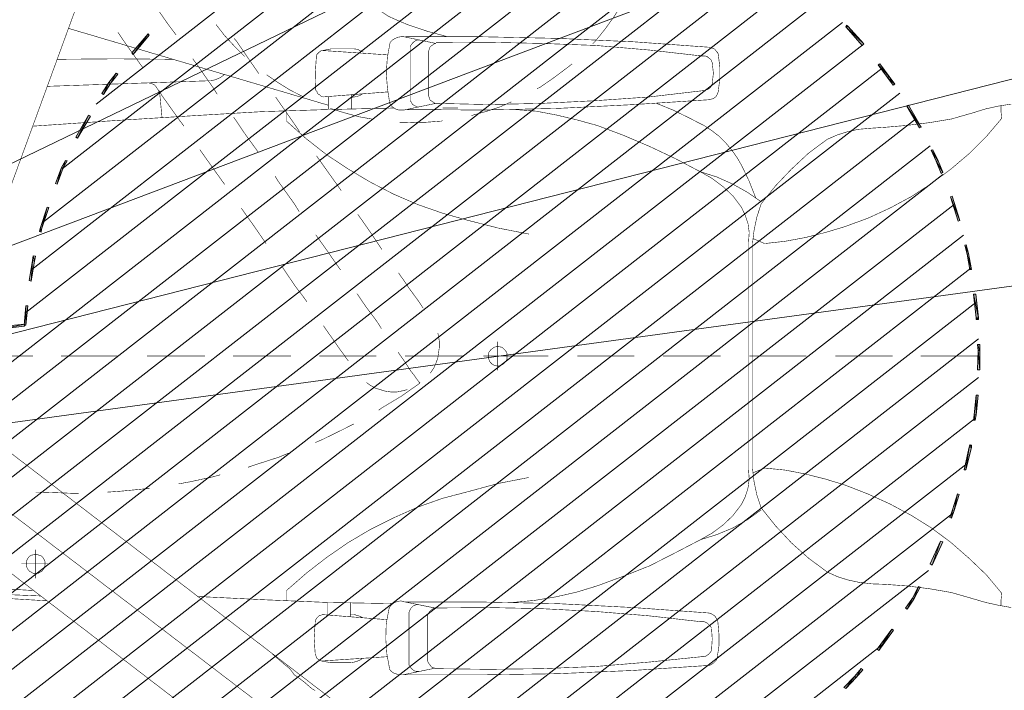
# Model space of a CAD drawing. Header units: millimetres. Extents: x 6904000 to 7075021, y 297772 to 407623.
# Tile 39 of 91: x 6942532 to 6943563, y 400706 to 401408. Entities that reach past the tile are written whole.
import ezdxf

# ---------------------------------------------------------------- set-up
doc = ezdxf.new("R2010")
doc.units = ezdxf.units.MM
doc.layers.add('H20_ETYKIETY_PRZEWODOW', color=7, linetype='Continuous', lineweight=13)
doc.layers.add('MCS - PW - 2 piętro (2026.04.21)_do wysłania$0$Przekrojowa', color=8, linetype='Continuous', lineweight=25)
doc.layers.add('MCS - PW - 2 piętro (2026.04.21)_do wysłania$0$H', color=8, linetype='Continuous')

# ---------------------------------------------------------------- blocks, each defined once
blk = doc.blocks.new('MCS - PW - 2 piętro (2026.04.21)_do wysłania$0$zw$EDF5')
at = {"layer": 'MCS - PW - 2 piętro (2026.04.21)_do wysłania$0$H', "linetype": 'Continuous', "lineweight": 0}
for points in [[(4.33, 210.3), (4.33, 210.47), (4.86, 210.59), (6.95, 210.76), (6.95, 210.59)], [(12.24, 210.71), (11.62, 210.76), (9.6, 210.71), (9.6, 210.93), (12.24, 210.93)], [(14.84, 210.59), (14.84, 210.83), (15.03, 210.83), (17.51, 210.54), (17.51, 210.3), (15.03, 210.59)], [(1.76, 209.89), (1.52, 209.84), (-0.84, 209.31), (-0.84, 209.48), (1.44, 210.06), (1.68, 210.06)], [(21.72, 209.6), (20.11, 209.89), (20.11, 210.06), (21.77, 209.79), (22.71, 209.55), (22.63, 209.39)], [(-5.12, 208.28), (-3.46, 208.81), (-3.39, 208.62), (-5.08, 208.11), (-5.87, 207.82), (-5.94, 207.99)], [(27.73, 207.87), (25.18, 208.69), (25.23, 208.86), (27.78, 208.04)], [(-10.85, 205.97), (-8.42, 207.08), (-8.35, 206.84), (-10.73, 205.73)], [(31.41, 206.38), (30.14, 206.91), (30.26, 207.08), (31.49, 206.6), (32.62, 206.04), (32.57, 205.85)], [(-14.41, 204.07), (-13.16, 204.7), (-13.08, 204.53), (-14.31, 203.9), (-15.35, 203.2), (-15.47, 203.37)], [(37.19, 203.33), (34.95, 204.65), (35, 204.82), (37.31, 203.49)], [(40.19, 201.3), (39.38, 201.88), (39.5, 202.05), (40.31, 201.47), (41.64, 200.49), (41.52, 200.32)], [(-19.8, 200.37), (-17.66, 201.93), (-17.53, 201.76), (-19.67, 200.2)], [(-22.61, 198.01), (-21.82, 198.71), (-21.7, 198.51), (-22.51, 197.84), (-23.64, 196.73), (-23.76, 196.9)], [(45.44, 196.97), (43.54, 198.63), (43.71, 198.83), (45.56, 197.14), (45.68, 197.02), (45.51, 196.9)], [(42.62, 122.31), (44.64, 124), (44.74, 123.88), (42.79, 122.14)], [(39.57, 119.95), (40.53, 120.7), (40.65, 120.53), (39.66, 119.79), (38.51, 119.04), (38.39, 119.21)], [(33.84, 116.49), (36.15, 117.81), (36.27, 117.65), (33.96, 116.32)], [(30.72, 115), (31.49, 115.39), (31.53, 115.22), (30.79, 114.81), (29.1, 114.18), (29.06, 114.35)], [(24.32, 112.74), (26.58, 113.48), (26.63, 113.32), (24.37, 112.57), (24.08, 112.5), (24.03, 112.69)], [(21.55, 111.87), (21.02, 111.75), (18.95, 111.42), (18.88, 111.66), (20.97, 111.99), (21.48, 112.11)], [(14.17, 108.82), (13.93, 108.87), (14.17, 110.96), (14.38, 110.96)], [(14.26, 110.89), (14.26, 111.06), (16.28, 111.3), (16.28, 111.06)]]:
    blk.add_hatch(color=256, dxfattribs=at).paths.add_polyline_path(points)
at = {"layer": 'MCS - PW - 2 piętro (2026.04.21)_do wysłania$0$H', "color": 1, "lineweight": 0, "true_color": 0xff0000}
for p, q in [((4.45, 210.42), (-38.68, 155.07)), ((8.78, 210.83), (-37.98, 150.79)), ((12.82, 210.83), (-36.99, 146.87)), ((16.62, 210.54), (-35.79, 143.24)), ((-0.24, 209.63), (-39.01, 159.79)), ((20.21, 210.01), (-34.4, 139.87)), ((23.67, 209.27), (-32.79, 136.77)), ((26.89, 208.28), (-31.05, 133.81)), ((-5.44, 208.11), (-38.8, 165.22)), ((30.02, 207.08), (-29.15, 131.12)), ((-11.42, 205.59), (-37.81, 171.62)), ((33.03, 205.75), (-34.97, 118.51)), ((35.84, 204.24), (-35.67, 112.4)), ((38.56, 202.58), (-35.26, 107.78)), ((-19.22, 200.73), (-35.05, 180.4)), ((41.16, 200.73), (-34.18, 103.98)), ((43.63, 198.75), (-32.74, 100.69)), ((45.94, 196.57), (-30.93, 97.85)), ((48.2, 194.26), (-28.86, 95.32)), ((50.27, 191.78), (-26.55, 93.18)), ((52.24, 189.13), (-23.96, 91.28)), ((54.02, 186.29), (-21.12, 89.77)), ((55.71, 183.24), (-18.02, 88.61)), ((57.2, 179.99), (-14.6, 87.82)), ((58.47, 176.48), (-10.8, 87.53)), ((59.58, 172.68), (-6.52, 87.87)), ((60.37, 168.57), (15.59, 111.08)), ((60.9, 164.07), (20.09, 111.7)), ((60.95, 158.99), (25.06, 112.93)), ((60.37, 153.05), (30.64, 114.88)), ((58.6, 145.6), (37.4, 118.46))]:
    blk.add_line(p, q, dxfattribs=at)
at = {"layer": 'MCS - PW - 2 piętro (2026.04.21)_do wysłania$0$H', "lineweight": 0, "const_width": 0.0573}
for points in [[(-15.3, 214.25), (-15.06, 212.9), (-14.77, 211.58), (-14.38, 210.25)], [(36.49, 210.25), (36.9, 211.58), (37.19, 212.9), (37.4, 214.25)], [(-15.13, 213.19), (-14.48, 213.19), (-13.81, 213.26), (-11.88, 211.65), (-10.15, 209.84)], [(-15.13, 213.19), (-14.48, 213.19), (-13.81, 213.26)], [(29.1, 205.92), (30.6, 207.94), (32.21, 209.84), (34.01, 211.65), (35.91, 213.26)], [(35.91, 213.26), (36.54, 213.19)], [(35.91, 213.26), (36.54, 213.19)], [(36.54, 213.19), (37.23, 213.19)], [(36.54, 213.19), (37.23, 213.19)], [(11.02, 210.83), (11.02, 204.82)], [(11.02, 210.78), (11.02, 204.77)], [(11.02, 210.78), (11.02, 204.77)], [(-14.38, 210.25), (-13.73, 207.99), (-13.33, 205.68)], [(-10.15, 209.84), (-8.49, 207.94)], [(35.46, 205.68), (35.84, 207.99), (36.49, 210.25)], [(-8.49, 207.94), (-6.98, 205.92), (-5.65, 203.78)], [(-13.33, 205.68), (-13.04, 203.33), (-12.87, 201.02)], [(25.45, 199.24), (26.51, 201.54), (27.71, 203.78), (29.1, 205.92)], [(34.97, 201.02), (35.17, 203.33), (35.46, 205.68)], [(-5.65, 203.78), (-4.45, 201.54), (-3.41, 199.24)], [(-12.87, 201.02), (-12.82, 199.62), (-12.65, 198.25), (-12.41, 197.14)], [(11.02, 201.83), (11.02, 195.82)], [(11.02, 201.76), (11.02, 195.82)], [(11.02, 201.76), (11.02, 195.82)], [(34.52, 197.14), (34.76, 198.25), (34.88, 199.62), (34.97, 201.02)], [(-3.41, 199.24), (-2.48, 196.85)], [(24.58, 196.85), (25.45, 199.24)], [(-12.41, 197.14), (-12.07, 196.06)], [(34.18, 196.06), (34.52, 197.14)], [(-12.07, 196.06), (-11.59, 195)], [(-0.91, 190.58), (-1.32, 192.69), (-1.85, 194.79), (-2.48, 196.85)], [(24.58, 196.85), (23.96, 194.79), (23.43, 192.69), (23.04, 190.58)], [(33.72, 195), (34.18, 196.06)], [(-11.59, 195), (-10.15, 193.05), (-8.54, 191.25)], [(32.28, 193.05), (33.72, 195)], [(11.02, 192.81), (11.02, 186.82)], [(11.02, 192.81), (11.02, 186.82)], [(11.02, 192.81), (11.02, 186.82)], [(26.96, 188.07), (28.86, 189.59), (30.6, 191.25), (32.28, 193.05)], [(-8.54, 191.25), (-6.76, 189.59), (-4.86, 188.07)], [(-1.2, 187.21), (-0.7, 188.44), (-0.91, 190.58)], [(23.04, 190.58), (22.8, 188.44), (23.33, 187.21)], [(-8.2, 181.72), (-7.67, 183.41), (-6.98, 185.09), (-6.11, 186.63), (-5.08, 188.07)], [(-4.86, 188.07), (-3.51, 187.62)], [(-3.51, 187.62), (-2.14, 187.33)], [(24.2, 187.33), (25.57, 187.62)], [(25.57, 187.62), (26.96, 188.07)], [(27.18, 188.07), (28.17, 186.63), (29.03, 185.09), (29.78, 183.41), (30.31, 181.72)], [(-2.77, 186.7), (-3.7, 186.41), (-4.5, 186.01)], [(-0.87, 186.75), (-1.85, 186.82), (-2.77, 186.7)], [(-2.14, 187.33), (-0.7, 187.16)], [(-0.87, 186.75), (22.97, 186.75)], [(-0.7, 187.16), (22.8, 187.16)], [(22.8, 187.16), (24.2, 187.33)], [(25.74, 186.41), (24.87, 186.7), (23.96, 186.82), (22.97, 186.75)], [(27.59, 187.5), (29.32, 186.82)], [(29.32, 186.82), (31.01, 186.01), (31.8, 185.55), (32.62, 184.97), (33.31, 184.39), (34.01, 183.7)], [(-4.5, 186.01), (-5.65, 185.14)], [(26.6, 186.01), (25.74, 186.41)], [(27.76, 185.14), (26.6, 186.01)], [(-5.65, 185.14), (-6.64, 184.11)], [(28.74, 184.11), (27.76, 185.14)], [(-19.34, 183.65), (-20.61, 183.46)], [(-18.02, 183.65), (-19.34, 183.65)], [(-16.74, 183.53), (-18.02, 183.65)], [(-16.21, 183.24), (-16.4, 183.36), (-16.57, 183.46), (-16.74, 183.53)], [(-6.64, 184.11), (-7.5, 182.95), (-8.2, 181.72)], [(11.02, 183.82), (11.02, 177.8)], [(11.02, 183.82), (11.02, 177.8)], [(11.02, 183.82), (11.02, 177.8)], [(30.31, 181.72), (29.61, 182.95), (28.74, 184.11)], [(34.01, 183.7), (34.59, 182.95)], [(38.73, 183.58), (38.56, 183.53), (38.39, 183.46), (38.22, 183.36)], [(42.6, 183.58), (41.32, 183.74), (40, 183.74), (38.73, 183.58)], [(42.77, 183.53), (42.6, 183.58)], [(42.89, 183.41), (42.77, 183.53)], [(-21.36, 182.59), (-21.89, 174.63)], [(-20.25, 182.49), (-20.37, 182.3), (-20.45, 182.13), (-20.45, 181.96), (-20.45, 181.8), (-21.02, 176.24), (-21.48, 170.66), (-21.7, 165.06), (-21.77, 159.5)], [(-21.31, 182.78), (-21.36, 182.59)], [(-21.24, 182.88), (-21.31, 182.78)], [(-21.12, 183.07), (-21.24, 182.88)], [(-20.78, 183.41), (-20.9, 183.29), (-21.02, 183.17), (-21.12, 183.07)], [(-20.61, 183.46), (-20.78, 183.41)], [(-20.04, 182.71), (-20.16, 182.59), (-20.25, 182.49)], [(-19.67, 182.88), (-19.87, 182.83), (-20.04, 182.71)], [(-17.56, 182.88), (-18.59, 182.95), (-19.67, 182.88)], [(-17.37, 182.83), (-17.49, 182.88)], [(-17.2, 182.71), (-17.37, 182.83)], [(-16.98, 182.49), (-17.08, 182.59), (-17.2, 182.71)], [(-16.79, 182.13), (-16.86, 182.3), (-16.98, 182.49)], [(-16.12, 183.12), (-16.21, 183.24)], [(-14.72, 150.79), (-14.72, 158.75), (-14.89, 166.67), (-15.3, 174.63), (-15.87, 182.59), (-15.92, 182.78), (-16, 182.95), (-16.12, 183.12)], [(34.59, 182.95), (35.09, 182.21)], [(37.93, 182.88), (37.86, 182.66), (37.35, 174.75)], [(38.1, 183.24), (37.98, 183.07), (37.93, 182.88)], [(38.22, 183.36), (38.1, 183.24)], [(38.97, 182.54), (38.92, 182.42)], [(39.09, 182.71), (38.97, 182.54)], [(39.21, 182.83), (39.09, 182.71)], [(39.54, 182.95), (39.38, 182.88), (39.21, 182.83)], [(41.73, 182.95), (40.65, 183.07), (39.54, 182.95)], [(41.9, 182.88), (41.73, 182.95)], [(42.14, 182.71), (42.02, 182.83), (41.9, 182.88)], [(42.26, 182.54), (42.14, 182.71)], [(42.38, 182.42), (42.26, 182.54)], [(43.06, 183.29), (42.89, 183.41)], [(43.18, 183.17), (43.06, 183.29)], [(43.35, 182.66), (43.3, 182.83), (43.25, 183), (43.18, 183.17)], [(44.45, 158.83), (44.28, 166.79), (43.92, 174.75), (43.35, 182.66)], [(-16.16, 176.24), (-16.79, 181.8), (-16.79, 181.96), (-16.79, 182.13)], [(-8.2, 181.72), (-9.57, 179.08), (-10.92, 176.43), (-12, 173.71)], [(34.11, 173.71), (32.95, 176.43), (31.7, 179.08), (30.31, 181.72)], [(35.09, 182.21), (35.96, 180.52)], [(38.8, 181.92), (38.15, 176.36)], [(38.92, 182.42), (38.85, 182.25), (38.8, 182.08), (38.8, 181.92)], [(42.43, 182.25), (42.38, 182.42)], [(43.06, 176.36), (42.43, 181.92), (42.43, 182.08), (42.43, 182.25)], [(35.96, 180.52), (36.78, 178.84)], [(36.78, 178.84), (37.48, 177.11)], [(38.15, 176.36), (37.76, 170.76), (37.48, 165.18), (37.35, 159.57), (37.48, 154.02)], [(43.83, 154.02), (43.87, 159.57), (43.75, 165.18), (43.54, 170.76), (43.06, 176.36)], [(-15.3, 159.5), (-15.42, 165.1), (-15.71, 170.71), (-16.16, 176.24)], [(-21.89, 174.63), (-22.23, 166.67)], [(11.02, 174.8), (11.02, 168.81)], [(11.02, 174.8), (11.02, 168.81)], [(11.02, 174.8), (11.02, 168.81)], [(37.35, 174.75), (36.95, 166.79), (36.78, 158.83)], [(-12, 173.71), (-13.04, 170.88)], [(35.74, 168.81), (35.17, 170.88), (34.11, 173.71)], [(47.29, 173.14), (46.47, 172.61), (45.27, 171.74), (44.04, 170.76), (43.71, 170.42)], [(-13.04, 170.88), (-13.69, 168.74)], [(-13.69, 168.74), (-14.19, 166.55)], [(36.66, 164.53), (36.25, 166.67), (35.74, 168.81)], [(41.61, 168.28), (40.94, 167.41), (40, 166.14)], [(-22.23, 166.67), (-22.35, 158.7)], [(-14.19, 166.55), (-14.55, 164.36)], [(40, 166.14), (39.14, 164.89), (39.02, 164.6)], [(11.02, 165.8), (11.02, 159.79)], [(11.02, 165.8), (11.02, 159.79)], [(11.02, 165.8), (11.02, 159.79)], [(-14.55, 164.36), (-14.77, 162.1)], [(36.83, 162.34), (36.66, 164.53)], [(-3.17, 157.38), (-2.31, 160.56), (-1.68, 163.78)], [(23.79, 163.78), (24.42, 160.56), (25.23, 157.38), (25.98, 154.71)], [(11.02, 162), (11.02, 158.99)], [(11.02, 162), (11.02, 158.99)], [(37.64, 161.93), (37.11, 160.73)], [(10.22, 161.13), (10.1, 160.94), (10.05, 160.77), (9.98, 160.61)], [(10.34, 161.23), (10.22, 161.13)], [(11.59, 161.3), (11.43, 161.42), (11.26, 161.47), (11.09, 161.47), (10.85, 161.47), (10.68, 161.47), (10.51, 161.35), (10.34, 161.23)], [(11.84, 161.06), (11.71, 161.18), (11.59, 161.3)], [(11.96, 160.89), (11.84, 161.06)], [(12, 160.49), (12, 160.65), (11.96, 160.89)], [(9.53, 160.49), (12.53, 160.49)], [(9.98, 160.61), (9.98, 160.44), (10.05, 160.2)], [(10.05, 160.2), (10.1, 160.03), (10.22, 159.86)], [(10.22, 159.86), (10.34, 159.74)], [(11.59, 159.69), (11.71, 159.79)], [(11.71, 159.79), (11.84, 159.98), (11.96, 160.15), (12, 160.32)], [(12, 160.32), (12, 160.49)], [(37.11, 160.73), (36.61, 159.21), (36.2, 157.72)], [(-21.77, 159.5), (-21.7, 153.92)], [(-15.35, 153.92), (-15.3, 159.5)], [(10.34, 159.74), (10.51, 159.62), (10.68, 159.57), (10.85, 159.5), (11.09, 159.5), (11.26, 159.5), (11.43, 159.57), (11.59, 159.69)], [(36.78, 158.83), (36.83, 150.84)], [(44.45, 150.84), (44.45, 158.83)], [(-22.35, 158.7), (-22.35, 150.74)], [(-4.79, 152.11), (-3.87, 154.71), (-3.17, 157.38)], [(11.02, 156.81), (11.02, 150.79)], [(11.02, 156.81), (11.02, 150.79)], [(11.02, 156.81), (11.02, 150.79)], [(36.99, 156.32), (36.99, 154.71)], [(25.98, 154.71), (26.89, 152.11), (27.95, 149.64)], [(35.67, 154.71), (35.62, 154.59), (35.5, 152.98)], [(44.45, 155.24), (45.03, 153.1), (45.73, 151.03)], [(-21.65, 153.92), (-22.35, 150.55)], [(-21.65, 153.92), (-21.6, 153.73), (-21.53, 153.56), (-21.36, 153.44)], [(-15.54, 153.56), (-15.42, 153.73), (-15.35, 153.92)], [(-14.6, 150.33), (-14.67, 150.55), (-15.35, 153.92)], [(9.77, 153.8), (9.24, 153.44)], [(11.96, 154.38), (11.38, 154.3), (10.8, 154.21), (10.27, 154.02), (9.77, 153.8)], [(12.53, 154.38), (11.96, 154.38)], [(13.45, 154.21), (13.11, 154.3), (12.53, 154.38)], [(37.48, 154.02), (36.78, 150.67)], [(37.48, 154.02), (37.52, 153.85), (37.64, 153.68), (37.76, 153.51)], [(43.47, 153.51), (43.59, 153.68), (43.71, 153.85), (43.75, 154.02)], [(44.45, 150.67), (43.75, 154.02)], [(-21.36, 153.44), (-21.24, 153.34)], [(-21.24, 153.34), (-21.07, 153.22), (-20.9, 153.15)], [(-16.12, 153.15), (-20.9, 153.15)], [(-16.12, 153.15), (-15.92, 153.22), (-15.75, 153.34)], [(-15.75, 153.34), (-15.63, 153.44), (-15.54, 153.56)], [(16.79, 152.19), (16.21, 152.57), (16.04, 152.69)], [(35.5, 152.98), (35.5, 152.11)], [(37.76, 153.51), (37.86, 153.39)], [(37.86, 153.39), (38.05, 153.34), (38.22, 153.27)], [(38.22, 153.27), (43.01, 153.27)], [(43.01, 153.27), (43.18, 153.34), (43.35, 153.39)], [(43.35, 153.39), (43.47, 153.51)], [(-21.99, 152.24), (-21.99, 151.99)], [(-21.99, 151.99), (-21.94, 151.78)], [(-21.94, 151.78), (-21.82, 151.61), (-21.65, 151.42), (-21.48, 151.32), (-21.31, 151.2)], [(-15.35, 151.42), (-15.25, 151.54), (-15.13, 151.66)], [(-15.13, 151.66), (-15.06, 151.83), (-15.01, 151.99)], [(-15.01, 151.99), (-15.01, 152.19)], [(-5.89, 149.64), (-4.79, 152.11)], [(8.2, 152.36), (6.81, 150.38), (5.6, 148.36), (5.36, 148.03)], [(8.32, 152.24), (8.2, 152.36)], [(8.49, 152.11), (8.32, 152.24)], [(8.71, 151.95), (8.49, 152.11)], [(9.86, 151.13), (9.41, 151.42), (9.07, 151.71), (8.71, 151.95)], [(17.44, 151.71), (16.79, 152.19)], [(19.75, 150.09), (18.93, 150.67), (18.14, 151.2), (17.44, 151.71)], [(35.5, 152.11), (35.46, 151.71)], [(35.46, 151.71), (35.46, 151.61), (35.46, 151.49)], [(37.11, 152.24), (37.11, 152.07), (37.19, 151.9)], [(37.19, 151.9), (37.23, 151.78)], [(37.23, 151.78), (37.35, 151.61)], [(37.35, 151.61), (37.48, 151.49)], [(43.42, 151.32), (43.59, 151.42), (43.75, 151.54), (43.92, 151.71), (44.04, 151.9)], [(44.04, 151.9), (44.11, 152.11)], [(44.11, 152.11), (44.11, 152.36)], [(-22.35, 150.55), (-22.35, 150.21), (-22.27, 149.93), (-22.18, 149.64), (-21.99, 149.35)], [(-15.83, 151.2), (-21.31, 151.2)], [(-15.83, 151.2), (-15.63, 151.25)], [(-15.63, 151.25), (-15.54, 151.32)], [(-15.54, 151.32), (-15.35, 151.42)], [(7.38, 150.5), (7.26, 149.93), (7.26, 149.35), (7.34, 148.77), (7.51, 148.19), (7.67, 147.66), (7.96, 147.16), (8.25, 146.75)], [(7.51, 151.03), (7.38, 150.5)], [(10.39, 150.79), (9.86, 151.13)], [(10.97, 150.38), (10.39, 150.79)], [(35.46, 151.49), (35.5, 150.67)], [(35.5, 150.67), (35.5, 150.21)], [(36.78, 150.67), (36.78, 150.38)], [(37.48, 151.49), (37.64, 151.42)], [(37.64, 151.42), (37.76, 151.32)], [(37.76, 151.32), (37.93, 151.32)], [(37.93, 151.32), (43.42, 151.32)], [(44.11, 149.47), (44.28, 149.76), (44.4, 150.05), (44.45, 150.33), (44.45, 150.67)], [(45.73, 151.03), (46.14, 150.05), (46.59, 149.06), (47.75, 147.28)], [(-15.18, 149.23), (-15.01, 149.4), (-14.84, 149.59)], [(-14.89, 149.52), (-14.77, 142.71), (-14.48, 135.9), (-14.14, 129.02)], [(-14.84, 149.59), (-14.72, 149.81), (-14.67, 150.05)], [(-14.67, 150.05), (-14.6, 150.33)], [(-14.55, 138.38), (-13.52, 138.38), (-11.71, 140.45), (-10.05, 142.59), (-8.49, 144.85), (-7.1, 147.21), (-5.89, 149.64)], [(11.43, 150.05), (10.97, 150.38)], [(27.95, 149.64), (29.2, 147.21)], [(36.78, 150.38), (36.78, 150.17), (36.83, 149.93), (36.95, 149.69), (37.11, 149.47)], [(36.83, 142.71), (36.99, 149.64)], [(37.11, 149.47), (37.28, 149.3)], [(39.09, 148.94), (40.7, 148.82), (42.31, 148.94), (43.87, 149.23), (44.11, 149.47)], [(-29.27, 148.82), (1.85, 108.24), (2.77, 106.97)], [(-21.99, 149.35), (-21.77, 149.18), (-20.2, 148.89), (-18.59, 148.77), (-16.98, 148.82), (-15.42, 149.11), (-15.18, 149.23)], [(-20.45, 148.89), (-20.9, 142.01)], [(-16.04, 142.13), (-16.57, 148.89)], [(37.28, 149.3), (37.52, 149.18)], [(37.52, 149.18), (39.09, 148.94)], [(38.15, 142.18), (38.68, 149.01)], [(42.55, 149.01), (43.01, 142.13)], [(11.02, 147.78), (11.02, 141.8)], [(11.02, 147.78), (11.02, 141.8)], [(11.02, 147.78), (11.02, 141.8)], [(16.28, 146.63), (14.55, 147.91), (13.9, 148.31)], [(22.8, 147.95), (22.18, 148.36)], [(25.86, 145.84), (25.06, 146.41), (23.91, 147.21), (22.8, 147.95)], [(17.56, 145.76), (16.28, 146.63)], [(29.2, 147.21), (30.6, 144.85), (32.09, 142.59), (33.77, 140.45), (35.62, 138.38)], [(35.84, 147.28), (36.08, 145.93), (36.49, 144.44)], [(38.51, 146.41), (38.34, 146.12), (38.22, 145.84)], [(43.13, 145.84), (42.96, 146.12), (42.84, 146.41)], [(-21.02, 145.43), (-21.07, 145.07)], [(-20.66, 146.29), (-20.83, 146), (-20.95, 145.72), (-21.02, 145.43)], [(-16.21, 146.05), (-16.33, 146.29)], [(-16, 145.07), (-16, 145.43), (-16.12, 145.72), (-16.21, 146.05)], [(3.92, 145.43), (3.3, 144.2)], [(38.15, 145.48), (38.1, 145.19)], [(38.22, 145.84), (38.15, 145.48)], [(43.18, 145.48), (43.13, 145.84)], [(43.18, 145.19), (43.18, 145.48)], [(-21.07, 145.07), (-21.07, 143), (-20.9, 142.01)], [(-14.77, 145.07), (-16.28, 145.07)], [(10.51, 144.85), (10.73, 144.68), (11.26, 144.32), (11.88, 143.86)], [(36.49, 144.44), (36.95, 142.95)], [(36.9, 145.19), (38.39, 145.19)], [(43.01, 142.13), (43.18, 143.05), (43.18, 145.19)], [(3.3, 144.2), (2.26, 142.08), (1.97, 141.39)], [(11.88, 143.86), (12.65, 143.33), (13.45, 142.76), (14.19, 142.25)], [(23.72, 141.44), (22.35, 142.42), (20.21, 143.91), (20.04, 144.03)], [(31.99, 141.51), (30.07, 142.88), (28.34, 144.11)], [(-37.19, 142.76), (-6.06, 102.18)], [(-14.77, 142.71), (-16.12, 142.71)], [(36.2, 128.86), (36.61, 135.78), (36.83, 142.71)], [(36.9, 142.76), (38.22, 142.76)], [(37.28, 142.76), (45.32, 115.58)], [(-23.14, 140.28), (-23.5, 140.69), (-23.79, 141.03), (-24, 141.39)], [(-20.9, 142.01), (-20.83, 141.84)], [(-20.83, 141.84), (-20.73, 141.72)], [(-20.73, 141.72), (-20.61, 141.56), (-20.45, 141.51), (-20.25, 141.39), (-18.52, 141.27), (-16.74, 141.39), (-16.57, 141.44), (-16.4, 141.56)], [(-16.4, 141.56), (-16.28, 141.68), (-16.16, 141.8)], [(-16.16, 141.8), (-16.12, 141.96), (-16.04, 142.13)], [(38.15, 142.18), (38.22, 142.01)], [(38.22, 142.01), (38.34, 141.89)], [(38.34, 141.89), (38.44, 141.72)], [(38.44, 141.72), (38.56, 141.6)], [(38.56, 141.6), (38.73, 141.56)], [(38.73, 141.56), (38.85, 141.44), (40.65, 141.39)], [(40.65, 141.39), (42.43, 141.51), (42.6, 141.56)], [(42.6, 141.56), (42.72, 141.68), (42.84, 141.8)], [(42.84, 141.8), (42.96, 141.96), (43.01, 142.13)], [(-22.75, 139.78), (-23.14, 140.28)], [(16.69, 140.52), (17.27, 140.11), (18.35, 139.29), (19.51, 138.5)], [(-28.74, 139.99), (8.25, 91.62)], [(-22.35, 139.2), (-22.75, 139.78)], [(-21.7, 138.72), (-22.35, 139.2)], [(29.32, 137.51), (26.96, 139.2), (26.15, 139.7)], [(35.5, 139.08), (34.47, 139.78)], [(38.15, 140.16), (38.85, 138.79), (39.66, 137.47)], [(-20.16, 136.89), (-21.19, 138.09), (-21.7, 138.72)], [(0.87, 138.62), (0.46, 137.63), (-0.29, 135.32), (-0.62, 134.34)], [(11.02, 138.84), (11.02, 132.85)], [(11.02, 138.79), (11.02, 132.78)], [(11.02, 138.79), (11.02, 132.78)], [(19.51, 138.5), (20.37, 137.92)], [(38.15, 137.23), (35.5, 139.08)], [(35.62, 138.38), (36.66, 138.38)], [(29.85, 137.18), (29.32, 137.51)], [(39.66, 137.47), (40.46, 136.31)], [(22.8, 136.24), (24.54, 135.04)], [(24.54, 135.04), (26.51, 133.64)], [(36.03, 132.85), (34.18, 134.1), (32.33, 135.45)], [(41.16, 135.08), (40.58, 135.49)], [(43.92, 133.19), (41.16, 135.08)], [(42.38, 134), (43.54, 132.85)], [(44.28, 132.9), (43.92, 133.19)], [(43.54, 132.85), (44.62, 131.86)], [(-1.4, 131.45), (-1.61, 130.71)], [(28.98, 131.91), (30.02, 131.16)], [(30.02, 131.16), (32.62, 129.31)], [(42.14, 128.57), (41.4, 129.1), (39.02, 130.76), (38.44, 131.12)], [(39.83, 130.42), (39.95, 130.92)], [(39.95, 130.92), (40.17, 131.45)], [(40.17, 131.45), (40.53, 131.91)], [(44.62, 131.86), (45.73, 131)], [(-1.61, 130.71), (-2.14, 128.28)], [(39.26, 113.32), (39.83, 129.89)], [(39.83, 129.89), (39.83, 130.42)], [(11.02, 129.84), (11.02, 123.83)], [(11.02, 129.77), (11.02, 123.78)], [(11.02, 129.77), (11.02, 123.78)], [(35.09, 111.82), (35.67, 120.32), (36.2, 128.86)], [(-2.14, 128.28), (-2.36, 127.07)], [(35.09, 127.65), (35.62, 127.24)], [(35.62, 127.24), (38.39, 125.27), (38.8, 125.05)], [(48.08, 124.36), (45.94, 125.85), (44.62, 126.83)], [(42.09, 126.59), (42.14, 120.48), (42.09, 114.37)], [(39.26, 124.69), (39.02, 124.86), (38.8, 124.98), (38.56, 125.1), (36.03, 125.34)], [(-2.84, 124.07), (-2.89, 123.42)], [(39.42, 124.53), (39.26, 124.69)], [(39.54, 124.28), (39.42, 124.53)], [(39.59, 124), (39.54, 124.28)], [(-2.89, 123.42), (-3.13, 120.94), (-3.22, 119.62)], [(41.23, 123.32), (43.75, 121.52)], [(11.02, 120.82), (11.02, 114.83)], [(11.02, 120.77), (11.02, 114.76)], [(11.02, 120.77), (11.02, 114.76)], [(43.75, 121.52), (44.91, 120.73)], [(55.66, 119.33), (7.17, 101.6)], [(-3.34, 116.61), (-3.34, 115.91), (-3.22, 112.64), (-3.22, 112.11)], [(-10.73, 113.6), (-10.73, 110.62)], [(-14.6, 113.32), (-14.14, 105.64)], [(-13.9, 108.07), (-14.09, 112.64)], [(-11.38, 112.86), (-11.54, 112.74), (-11.59, 112.57), (-11.71, 112.4)], [(-11.71, 112.4), (-11.71, 112.23), (-11.71, 111.99), (-11.71, 111.82)], [(-11.26, 112.98), (-11.38, 112.86)], [(-11.09, 113.03), (-11.26, 112.98)], [(-10.68, 113.1), (-10.85, 113.1), (-11.09, 113.03)], [(-9.77, 112.11), (-9.77, 112.28), (-9.81, 112.45), (-9.86, 112.64), (-9.98, 112.81), (-10.15, 112.93), (-10.34, 113.03), (-10.51, 113.1), (-10.68, 113.1)], [(-12.87, 101.89), (-13.23, 106.92), (-13.52, 111.87)], [(-12.24, 112.11), (-9.24, 112.11)], [(-11.71, 111.82), (-11.59, 111.66), (-11.54, 111.49), (-11.38, 111.37)], [(-11.38, 111.37), (-11.26, 111.25)], [(-10.85, 111.13), (-10.68, 111.13), (-10.51, 111.13), (-10.34, 111.2), (-10.15, 111.3), (-9.98, 111.42), (-9.86, 111.58)], [(-9.86, 111.58), (-9.81, 111.7), (-9.77, 111.94)], [(-9.77, 111.94), (-9.77, 112.11)], [(11.02, 111.82), (11.02, 105.81)], [(11.02, 111.78), (11.02, 105.76)], [(11.02, 111.78), (11.02, 105.76)], [(-11.26, 111.25), (-11.09, 111.2)], [(-11.09, 111.2), (-10.85, 111.13)]]:
    blk.add_lwpolyline(points, dxfattribs=at)
at = {"layer": 'MCS - PW - 2 piętro (2026.04.21)_do wysłania$0$H', "lineweight": 0}
for points in [[(4.86, 210.59), (4.86, 210.37), (4.33, 210.49), (4.86, 210.59)], [(4.86, 210.37), (4.33, 210.49), (4.33, 210.3), (4.86, 210.37)], [(6.93, 210.78), (6.93, 210.59), (4.86, 210.59), (6.93, 210.78)], [(6.93, 210.59), (4.86, 210.59), (4.86, 210.37), (6.93, 210.59)], [(11.59, 210.95), (11.59, 210.78), (9.57, 210.95), (11.59, 210.95)], [(11.59, 210.78), (9.57, 210.95), (9.57, 210.71), (11.59, 210.78)], [(9.57, 210.95), (9.57, 210.71)], [(12.24, 210.95), (12.24, 210.71), (11.59, 210.95), (12.24, 210.95)], [(12.24, 210.71), (11.59, 210.95), (11.59, 210.78), (12.24, 210.71)], [(15.01, 210.83), (15.01, 210.59), (14.84, 210.83), (15.01, 210.83)], [(15.01, 210.59), (14.84, 210.83), (14.84, 210.59), (15.01, 210.59)], [(17.49, 210.54), (17.49, 210.3), (15.01, 210.83), (17.49, 210.54)], [(17.49, 210.3), (15.01, 210.83), (15.01, 210.59), (17.49, 210.3)], [(1.44, 210.08), (1.49, 209.84), (-0.87, 209.51), (1.44, 210.08)], [(1.49, 209.84), (-0.87, 209.51), (-0.87, 209.34), (1.49, 209.84)], [(1.68, 210.08), (1.73, 209.92), (1.44, 210.08), (1.68, 210.08)], [(1.73, 209.92), (1.44, 210.08), (1.49, 209.84), (1.73, 209.92)], [(21.77, 209.79), (21.7, 209.63), (20.09, 210.08), (21.77, 209.79)], [(21.7, 209.63), (20.09, 210.08), (20.09, 209.92), (21.7, 209.63)], [(22.63, 209.39), (21.77, 209.79), (21.7, 209.63), (22.63, 209.39)], [(22.68, 209.55), (22.63, 209.39), (21.77, 209.79), (22.68, 209.55)], [(-5.15, 208.28), (-5.08, 208.11), (-5.94, 207.99), (-5.15, 208.28)], [(-3.46, 208.81), (-3.41, 208.64), (-5.15, 208.28), (-3.46, 208.81)], [(-3.41, 208.64), (-5.15, 208.28), (-5.08, 208.11), (-3.41, 208.64)], [(27.71, 207.89), (25.23, 208.86), (25.16, 208.69), (27.71, 207.89)], [(27.76, 208.06), (27.71, 207.89), (25.23, 208.86), (27.76, 208.06)], [(-5.08, 208.11), (-5.94, 207.99), (-5.89, 207.82), (-5.08, 208.11)], [(-8.42, 207.08), (-8.37, 206.84), (-10.85, 205.97), (-8.42, 207.08)], [(-8.37, 206.84), (-10.85, 205.97), (-10.73, 205.75), (-8.37, 206.84)], [(31.41, 206.38), (30.26, 207.08), (30.14, 206.91), (31.41, 206.38)], [(31.46, 206.62), (31.41, 206.38), (30.26, 207.08), (31.46, 206.62)], [(32.57, 205.87), (31.46, 206.62), (31.41, 206.38), (32.57, 205.87)], [(32.62, 206.04), (32.57, 205.87), (31.46, 206.62), (32.62, 206.04)], [(-13.16, 204.72), (-13.11, 204.53), (-14.43, 204.07), (-13.16, 204.72)], [(-13.11, 204.53), (-14.43, 204.07), (-14.31, 203.9), (-13.11, 204.53)], [(37.19, 203.33), (34.97, 204.82), (34.93, 204.65), (37.19, 203.33)], [(37.28, 203.49), (37.19, 203.33), (34.97, 204.82), (37.28, 203.49)], [(-14.43, 204.07), (-14.31, 203.9), (-15.47, 203.37), (-14.43, 204.07)], [(-14.31, 203.9), (-15.47, 203.37), (-15.35, 203.2), (-14.31, 203.9)], [(40.17, 201.3), (39.5, 202.05), (39.38, 201.88), (40.17, 201.3)], [(40.29, 201.47), (40.17, 201.3), (39.5, 202.05), (40.29, 201.47)], [(-17.66, 201.93), (-17.56, 201.76), (-19.8, 200.39), (-17.66, 201.93)], [(-17.56, 201.76), (-19.8, 200.39), (-19.67, 200.2), (-17.56, 201.76)], [(41.52, 200.32), (40.29, 201.47), (40.17, 201.3), (41.52, 200.32)], [(41.61, 200.49), (41.52, 200.32), (40.29, 201.47), (41.61, 200.49)], [(-22.63, 198.01), (-22.51, 197.84), (-23.79, 196.93), (-22.63, 198.01)], [(-21.82, 198.71), (-21.7, 198.54), (-22.63, 198.01), (-21.82, 198.71)], [(-21.7, 198.54), (-22.63, 198.01), (-22.51, 197.84), (-21.7, 198.54)], [(45.44, 196.97), (43.71, 198.83), (43.54, 198.66), (45.44, 196.97)], [(45.56, 197.14), (45.44, 196.97), (43.71, 198.83), (45.56, 197.14)], [(-22.51, 197.84), (-23.79, 196.93), (-23.67, 196.73), (-22.51, 197.84)], [(45.49, 196.93), (45.56, 197.14), (45.44, 196.97), (45.49, 196.93)], [(45.65, 197.02), (45.49, 196.93), (45.56, 197.14), (45.65, 197.02)], [(42.6, 122.34), (44.74, 123.9), (44.62, 124), (42.6, 122.34)], [(42.77, 122.17), (42.6, 122.34), (44.74, 123.9), (42.77, 122.17)], [(39.54, 119.95), (40.65, 120.53), (40.53, 120.73), (39.54, 119.95)], [(38.39, 119.21), (39.66, 119.79), (39.54, 119.95), (38.39, 119.21)], [(38.51, 119.04), (38.39, 119.21), (39.66, 119.79), (38.51, 119.04)], [(39.66, 119.79), (39.54, 119.95), (40.65, 120.53), (39.66, 119.79)], [(33.82, 116.49), (36.25, 117.65), (36.13, 117.84), (33.82, 116.49)], [(33.94, 116.32), (33.82, 116.49), (36.25, 117.65), (33.94, 116.32)], [(29.03, 114.37), (30.76, 114.83), (30.72, 115), (29.03, 114.37)], [(29.1, 114.18), (29.03, 114.37), (30.76, 114.83), (29.1, 114.18)], [(30.72, 115), (31.51, 115.24), (31.46, 115.41), (30.72, 115)], [(30.76, 114.83), (30.72, 115), (31.51, 115.24), (30.76, 114.83)], [(24.3, 112.74), (26.6, 113.32), (26.56, 113.51), (24.3, 112.74)], [(24.01, 112.69), (24.37, 112.57), (24.3, 112.74), (24.01, 112.69)], [(24.08, 112.52), (24.01, 112.69), (24.37, 112.57), (24.08, 112.52)], [(24.37, 112.57), (24.3, 112.74), (26.6, 113.32), (24.37, 112.57)], [(18.88, 111.66), (21.02, 111.78), (20.95, 111.99), (18.88, 111.66)], [(18.93, 111.42), (18.88, 111.66), (21.02, 111.78), (18.93, 111.42)], [(20.95, 111.99), (21.53, 111.87), (21.48, 112.11), (20.95, 111.99)], [(21.02, 111.78), (20.95, 111.99), (21.53, 111.87), (21.02, 111.78)], [(14.14, 108.82), (13.9, 108.89), (14.38, 110.96), (14.14, 108.82)], [(13.9, 108.89), (14.38, 110.96), (14.14, 110.96), (13.9, 108.89)], [(14.26, 111.08), (16.28, 111.08), (16.28, 111.3), (14.26, 111.08)], [(14.26, 110.91), (14.26, 111.08), (16.28, 111.08), (14.26, 110.91)]]:
    blk.add_lwpolyline(points, dxfattribs=at)

msp = doc.modelspace()

# ---------------------------------------------------------------- linework, layer by layer
at = {"layer": 'H20_ETYKIETY_PRZEWODOW'}
for p, q in [((6942225.2, 401113.5), (6943709.5, 401829.5)), ((6942239.7, 401064), (6943709.5, 401619.6)), ((6942213.1, 400999.8), (6943709.5, 401380.7)), ((6942225.2, 400945.4), (6943712.4, 401148))]:
    msp.add_line(p, q, dxfattribs=at)

# ---------------------------------------------------------------- block references
at = {"layer": 'MCS - PW - 2 piętro (2026.04.21)_do wysłania$0$Przekrojowa', "ltscale": 1.6, "xscale": -10, "yscale": 10, "zscale": 10, "rotation": 270}
msp.add_blockref('MCS - PW - 2 piętro (2026.04.21)_do wysłania$0$zw$EDF5', (6941428, 400945.4), dxfattribs=at)

doc.saveas('drawing.dxf')
